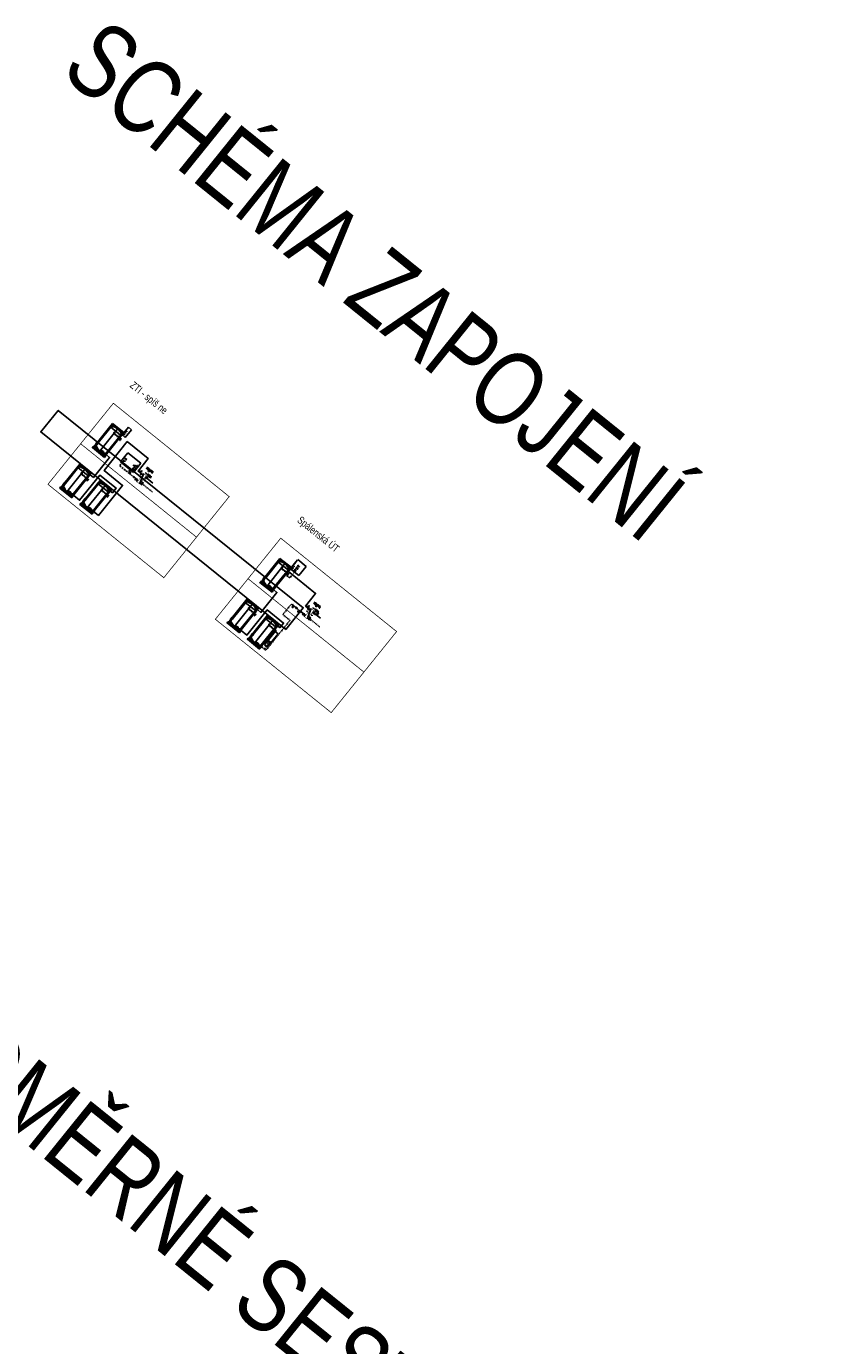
# Model space of a CAD drawing. Header units: millimetres. Extents: x -596506442 to -596040348, y -1160311056 to -1159813945.
# Tile 20 of 77: x -596486366 to -596481023, y -1159978021 to -1159969155. Entities that reach past the tile are written whole.
import ezdxf
from ezdxf.enums import TextEntityAlignment as Align

# ---------------------------------------------------------------- set-up
doc = ezdxf.new("R2010")
doc.units = ezdxf.units.MM
for name, pattern in [('ACAD_ISO10W100', [18, 12, -3, 0, -3]), ('ACAD_ISO12W100', [21, 12, -3, 0, -3, 0, -3]), ('ACAD_ISO13W100', [36, 12, -3, 12, -3, 0, -3, 0, -3]), ('DASHED', [19.05, 12.7, -6.35]), ('DASHED2', [9.525, 6.35, -3.175]), ('ČÁRKOVANÁ', [19.05, 12.7, -6.35])]:
    doc.linetypes.add(name, pattern=pattern)
for name, color, linetype in [('1_STAVBA', 252, 'Continuous'), ('1_STUDENA_VODA', 131, 'ACAD_ISO10W100'), ('1_TUV', 22, 'ACAD_ISO12W100'), ('1_TUV_CIRKULACE', 32, 'ACAD_ISO13W100'), ('1UT_ARMATURY', 30, 'Continuous'), ('1UT_POPISY', 50, 'Continuous'), ('1UT_PRIVOD_TV', 244, 'Continuous'), ('1UT_PRVKY', 222, 'Continuous'), ('1UT_ZPATECKA', 10, 'DASHED2'), ('1UT_ZPATECKA_TV', 244, 'DASHED2')]:
    doc.layers.add(name, color=color, linetype=linetype)
doc.layers.add('__di5-poznámky', color=1, linetype='Continuous', lineweight=40)
doc.styles.add('ARIAL', font='arial.ttf', dxfattribs={"width": 0.8})
doc.styles.add('ROMANS', font='romans.shx', dxfattribs={"width": 0.8})

# ---------------------------------------------------------------- blocks, each defined once
blk = doc.blocks.new('kk')
for p, q in [((0, 5), (2, 5)), ((0, -2), (0, 5))]:
    blk.add_line(p, q)
blk.add_circle((0, 0), 2)
blk = doc.blocks.new('_popzav')
at = {"style": 'ROMANS', "width": 0.8, "flags": 8}
blk.add_attdef('KK', text='', height=2.5, dxfattribs=at).set_placement((-0.5, 0), align=Align.RIGHT)
blk.add_attdef('50', (0.5, 0), '', height=2.5, dxfattribs=at)
blk = doc.blocks.new('red')
blk.add_solid([(3, 0), (0, 1.75), (0, -1.75)])
blk = doc.blocks.new('zasobnik')
at = {"layer": '1UT_PRVKY', "extrusion": (0, 1, 0)}
for p, q in [((3460.6, -1313), (3558.6, -1313)), ((3460.6, -1470.9), (3460.6, -1313)), ((3460.6, -1320), (3558.6, -1320)), ((3467.6, -1335), (3467.6, -1320)), ((3508.2, -1318.3), (3511, -1318.3)), ((3508.2, -1319.4), (3508.2, -1318.3)), ((3508.2, -1319.4), (3511, -1319.4)), ((3511, -1319.4), (3511, -1318.3)), ((3549.9, -1324), (3561.1, -1324)), ((3549.9, -1328.2), (3561.1, -1328.2)), ((3551.6, -1335), (3551.6, -1320)), ((3558.6, -1514.5), (3558.6, -1313)), ((3561.1, -1328.2), (3561.1, -1324)), ((3459.9, -1349.6), (3459.9, -1345.4)), ((3460.6, -1345.4), (3459.9, -1345.4)), ((3460.6, -1349.6), (3459.9, -1349.6)), ((3460.6, -1345.4), (3460.6, -1349.6)), ((3467.6, -1346.8), (3460.6, -1346.8)), ((3467.6, -1348.2), (3460.6, -1348.2)), ((3464.1, -1358.1), (3464.1, -1355.9)), ((3465.2, -1355.9), (3464.1, -1355.9)), ((3465.2, -1358.1), (3464.1, -1358.1)), ((3465.2, -1358.7), (3465.2, -1355.2)), ((3467.6, -1355.2), (3465.2, -1355.2)), ((3467.6, -1358.7), (3465.2, -1358.7)), ((3467.6, -1474.2), (3467.6, -1335)), ((3467.6, -1339.4), (3551.6, -1339.4)), ((3505.1, -1352.4), (3505.1, -1355.3)), ((3505.4, -1352.6), (3505.4, -1355)), ((3513.6, -1351.9), (3505.6, -1351.9)), ((3512.2, -1352.4), (3505.6, -1352.4)), ((3505.6, -1355.3), (3512.2, -1355.3)), ((3505.6, -1355.8), (3513.6, -1355.8)), ((3506, -1354.8), (3506, -1353.7)), ((3506, -1354.8), (3506, -1354.8)), ((3506.3, -1354.8), (3506, -1354.8)), ((3506.3, -1353.8), (3506.3, -1354.8)), ((3506.3, -1354.8), (3506.3, -1354.8)), ((3506.5, -1353.3), (3506.7, -1353.3)), ((3506.7, -1353.6), (3506.5, -1353.6)), ((3506.7, -1353.3), (3506.7, -1353.6)), ((3506.7, -1353.3), (3506.7, -1353.3)), ((3506.8, -1354.2), (3506.8, -1353.8)), ((3507.1, -1353.8), (3507.1, -1353.9)), ((3507.1, -1353.9), (3507.6, -1353.9)), ((3507.1, -1354.1), (3507.1, -1354.2)), ((3507.9, -1354.1), (3507.1, -1354.1)), ((3507.3, -1353.3), (3507.4, -1353.3)), ((3507.4, -1353.6), (3507.3, -1353.6)), ((3507.4, -1354.5), (3507.8, -1354.5)), ((3507.8, -1354.8), (3507.4, -1354.8)), ((3507.6, -1353.9), (3507.6, -1353.8)), ((3507.8, -1354.5), (3507.8, -1354.8)), ((3507.9, -1353.9), (3507.9, -1354.1)), ((3508, -1353.3), (3508.2, -1353.3)), ((3508, -1353.6), (3508, -1353.3)), ((3508.2, -1353.6), (3508, -1353.6)), ((3508.2, -1353.3), (3508.2, -1353.1)), ((3508.2, -1354.8), (3508.2, -1353.6)), ((3508.5, -1354.8), (3508.2, -1354.8)), ((3508.5, -1353.1), (3508.5, -1353.3)), ((3508.5, -1353.3), (3508.8, -1353.3)), ((3508.8, -1353.6), (3508.5, -1353.6)), ((3508.5, -1353.6), (3508.5, -1354.8)), ((3508.6, -1352.7), (3508.8, -1352.7)), ((3508.8, -1353), (3508.6, -1353)), ((3508.8, -1352.7), (3508.8, -1353)), ((3508.8, -1353.3), (3508.8, -1353.6)), ((3508.9, -1352.7), (3509.3, -1352.7)), ((3508.9, -1354.8), (3508.9, -1352.7)), ((3509.3, -1354.8), (3508.9, -1354.8)), ((3509.3, -1352.7), (3509.3, -1354.8)), ((3509.3, -1354.8), (3509.3, -1354.8)), ((3509.5, -1354.2), (3509.5, -1353.8)), ((3509.8, -1353.8), (3509.8, -1353.9)), ((3509.8, -1353.9), (3510.3, -1353.9)), ((3509.8, -1354.1), (3509.8, -1354.2)), ((3510.6, -1354.1), (3509.8, -1354.1)), ((3510, -1353.3), (3510.1, -1353.3)), ((3510.1, -1353.6), (3510, -1353.6)), ((3510.5, -1354.8), (3510, -1354.8)), ((3510.1, -1354.5), (3510.5, -1354.5)), ((3510.3, -1353.9), (3510.3, -1353.8)), ((3510.5, -1354.5), (3510.5, -1354.8)), ((3510.6, -1353.9), (3510.6, -1354.1)), ((3510.7, -1353.3), (3511.1, -1353.3)), ((3510.7, -1353.6), (3510.7, -1353.3)), ((3510.7, -1354.8), (3510.7, -1354.5)), ((3511.1, -1354.8), (3510.7, -1354.8)), ((3511.1, -1353.3), (3511.1, -1353.6)), ((3511.1, -1354.5), (3511.1, -1354.8)), ((3511.3, -1353.9), (3511.3, -1353.9)), ((3511.3, -1354.2), (3511.3, -1354.2)), ((3511.5, -1353.3), (3511.8, -1353.3)), ((3511.5, -1353.6), (3511.5, -1353.3)), ((3511.5, -1354.8), (3511.5, -1354.4)), ((3511.9, -1354.8), (3511.5, -1354.8)), ((3511.8, -1353.3), (3511.8, -1353.6)), ((3511.9, -1354.5), (3511.9, -1354.8)), ((3512.5, -1355), (3512.5, -1352.6)), ((3514.1, -1355.3), (3514.1, -1352.4)), ((3551.6, -1494.7), (3551.6, -1335)), ((3551.6, -1344.6), (3561.1, -1344.6)), ((3551.6, -1347.6), (3561.1, -1347.6)), ((3561.1, -1347.6), (3561.1, -1344.6)), ((3458.4, -1471.3), (3458.4, -1490.3)), ((3458.8, -1470.9), (3460.6, -1470.9)), ((3458.8, -1490.8), (3460.6, -1490.8)), ((3467.6, -1470.9), (3460.6, -1470.9)), ((3460.6, -1514.5), (3460.6, -1490.8)), ((3467.6, -1490.8), (3460.6, -1490.8)), ((3462.7, -1487.5), (3462.7, -1474.2)), ((3467.6, -1474.2), (3462.7, -1474.2)), ((3467.6, -1487.5), (3462.7, -1487.5)), ((3467.6, -1494.7), (3467.6, -1487.5)), ((3467.6, -1514.5), (3467.6, -1494.7)), ((3469.8, -1499.1), (3469.5, -1499)), ((3469.5, -1499.7), (3469.5, -1499)), ((3485.1, -1505.8), (3469.5, -1499.7)), ((3485.6, -1505.3), (3469.8, -1499.1)), ((3471.6, -1500.7), (3471.6, -1513.1)), ((3482.8, -1505.1), (3482.8, -1513.1)), ((3485.1, -1505.8), (3485.4, -1505.5)), ((3485.4, -1505.5), (3485.6, -1505.3)), ((3517.4, -1504.3), (3517.3, -1504.1)), ((3517.7, -1504.7), (3517.4, -1504.3)), ((3520.2, -1504), (3520.2, -1513.1)), ((3531.4, -1501.8), (3531.4, -1513.1)), ((3533.9, -1501.5), (3534.1, -1500.9)), ((3534.1, -1500.9), (3534.1, -1500.8)), ((3561.1, -1501.5), (3549.9, -1501.5)), ((3561.1, -1505.7), (3549.9, -1505.7)), ((3551.6, -1514.5), (3551.6, -1494.7)), ((3561.1, -1501.5), (3561.1, -1505.7)), ((3460.6, -1514.5), (3558.6, -1514.5)), ((3467.6, -1507.5), (3492.2, -1507.5)), ((3468.5, -1513.1), (3468.4, -1513.5)), ((3486, -1513.5), (3468.4, -1513.5)), ((3485.9, -1513.1), (3468.5, -1513.1)), ((3471.6, -1513.1), (3471.6, -1513.7)), ((3482.8, -1513.7), (3471.6, -1513.7)), ((3482.8, -1513.1), (3482.8, -1513.7)), ((3485.9, -1513.1), (3486, -1513.5)), ((3508.2, -1510.3), (3511, -1510.3)), ((3508.2, -1511.4), (3508.2, -1510.3)), ((3508.2, -1511.4), (3511, -1511.4)), ((3511, -1511.4), (3511, -1510.3)), ((3517.1, -1513.1), (3517, -1513.5)), ((3534.7, -1513.5), (3517, -1513.5)), ((3534.6, -1513.1), (3517.1, -1513.1)), ((3520.2, -1513.1), (3520.2, -1513.7)), ((3531.4, -1513.7), (3520.2, -1513.7)), ((3527, -1507.5), (3551.6, -1507.5)), ((3531.4, -1513.1), (3531.4, -1513.7)), ((3534.6, -1513.1), (3534.7, -1513.5))]:
    blk.add_line(p, q, dxfattribs=at)
at = {"layer": '1UT_PRVKY'}
for p, q in [((3509.6, -1313), (3509.6, -1514.5)), ((3482.8, -1505.1), (3471.6, -1500.7)), ((3509.6, -1514.5), (3509.6, -1514.5)), ((3509.6, -1514.5), (3509.6, -1514.5))]:
    blk.add_line(p, q, dxfattribs=at)
for centre, radius, start, end in [((3519.6, -1430.8), 112, 95.82104, 116.11484), ((3499.6, -1430.8), 112, 64.59094, 84.17896), ((3549.9, -1330.6), 6.56, 90, 156.08112), ((3549.9, -1330.6), 2.34, 90, 156.82098), ((3499.6, -1430.8), 112, 63.88516, 64.59094), ((3473.2, -1335), 5.59, 121.60503, 180), ((3505.6, -1352.4), 0.49, 90, 180), ((3505.6, -1355.3), 0.49, 180, 270), ((3505.6, -1352.6), 0.274, 90, 180), ((3505.6, -1355), 0.274, 180, 270), ((3506.6, -1353.8), 0.592, 147.2606, 178.23773), ((3506.4, -1353.7), 0.383, 106.11739, 143.37596), ((3506.5, -1353.9), 0.595, 90.0504, 106.29617), ((3506.6, -1353.8), 0.307, 158.99416, 176.3238), ((3506.8, -1353.8), 0.47, 175.93238, 180.10771), ((3506.5, -1353.8), 0.207, 97.37455, 125.22266), ((3506.5, -1353.8), 0.167, 127.29521, 158.50757), ((3506.5, -1353.9), 0.344, 90.08838, 98.11124), ((3507.3, -1353.8), 0.475, 88.45116, 165.89282), ((3507.6, -1353.9), 0.83, 165.5184, 179.41357), ((3507.6, -1354.2), 0.8, 181.01156, 192.20606), ((3507.3, -1354.3), 0.469, 190.4306, 253.25485), ((3507.4, -1353.8), 0.288, 147.71352, 166.86593), ((3507.6, -1353.8), 0.496, 167.59365, 180.61208), ((3507.4, -1354.2), 0.275, 178.22734, 223.44249), ((3507.3, -1353.7), 0.183, 87.66712, 146.17213), ((3507.4, -1354.2), 0.294, 230.01195, 271.63285), ((3507.4, -1354), 0.737, 253.48403, 269.53721), ((3507.4, -1353.7), 0.464, 12.94136, 92.71466), ((3507.4, -1353.7), 0.183, 33.82787, 92.33288), ((3507.3, -1353.8), 0.288, 13.13407, 32.28648), ((3507.1, -1353.8), 0.496, 359.38792, 12.40635), ((3507.1, -1353.8), 0.808, 359.53662, 14.69447), ((3508.7, -1353.1), 0.475, 144.36238, 176.33539), ((3508.5, -1353), 0.297, 115.55693, 140.15133), ((3508.6, -1353.2), 0.455, 90.48041, 114.11558), ((3508.6, -1353.1), 0.0935, 105.83517, 156.9141), ((3508.7, -1353.1), 0.18, 158.02718, 180.99792), ((3508.6, -1353.2), 0.173, 90.07291, 106.11261), ((3510, -1353.8), 0.475, 88.45116, 165.89282), ((3510.3, -1353.9), 0.83, 165.5184, 179.41357), ((3510.3, -1354.2), 0.8, 181.01156, 192.20606), ((3510, -1354.3), 0.469, 190.4306, 253.25485), ((3510.1, -1353.8), 0.288, 147.71352, 166.86593), ((3510.3, -1353.8), 0.496, 167.59365, 180.61208), ((3510.1, -1354.2), 0.275, 178.22734, 223.44249), ((3510, -1354), 0.737, 253.48403, 269.53721), ((3510, -1353.7), 0.183, 87.66712, 146.17213), ((3510.1, -1354.2), 0.294, 230.01195, 271.63285), ((3510.1, -1353.7), 0.464, 12.94136, 92.71466), ((3510.1, -1353.7), 0.183, 33.82787, 92.33288), ((3510, -1353.8), 0.288, 13.13407, 32.28648), ((3509.8, -1353.8), 0.496, 359.38792, 12.40635), ((3509.8, -1353.8), 0.808, 359.53662, 14.69447), ((3511.4, -1353.6), 0.709, 180.44422, 200.59836), ((3511.5, -1354.5), 0.727, 159.74131, 179.77956), ((3511.2, -1353.7), 0.452, 200.41383, 233.81358), ((3511.2, -1354.4), 0.482, 128.25682, 159.41174), ((3511.5, -1353.6), 0.474, 181.45927, 192.5475), ((3511.3, -1353.6), 0.245, 191.37369, 222.17322), ((3511.3, -1353.7), 0.186, 225.79589, 271.92531), ((3511.3, -1354.4), 0.189, 91.98047, 160.98789), ((3511.5, -1354.5), 0.428, 159.57859, 181.07883), ((3511.3, -1353.7), 0.186, 268.07469, 314.20411), ((3511.3, -1354.4), 0.178, 29.0147, 86.8568), ((3511.1, -1353.6), 0.474, 347.4525, 358.54073), ((3511.3, -1353.6), 0.245, 317.82678, 348.62631), ((3511.2, -1354.5), 0.363, 2.11523, 28.22654), ((3511.4, -1353.7), 0.452, 306.18642, 339.58617), ((3511.3, -1354.4), 0.482, 20.58826, 51.74318), ((3511.1, -1353.6), 0.709, 339.40164, 359.55578), ((3510.7, -1354.6), 1.14, 5.32515, 18.38846), ((3512.2, -1352.6), 0.274, 0, 90), ((3512.2, -1355), 0.274, 270, 0), ((3513.6, -1352.4), 0.49, 0, 90), ((3513.6, -1355.3), 0.49, 270, 0), ((3546, -1335), 5.59, 0, 58.39497), ((3458.8, -1471.3), 0.42, 90, 180), ((3458.8, -1490.3), 0.42, 180, 270), ((3412.6, -1480.8), 49, 348.29591, 11.70409), ((3426.1, -1480.8), 42, 350.88983, 9.11017), ((3473.2, -1494.7), 5.59, 180, 230.99287), ((3515.7, -1404.3), 105.3, 244.01053, 248.71347), ((3515.7, -1404.3), 106, 244.19475, 245.44846), ((3473.2, -1494.7), 5.59, 230.99287, 238.39497), ((3519.6, -1398.9), 112, 243.88516, 252.222), ((3515.8, -1404.3), 105.3, 248.64197, 253.34486), ((3515.8, -1404.3), 106, 251.83735, 253.16067), ((3519.6, -1398.9), 112, 252.222, 264.17896), ((3499.6, -1398.9), 112, 280.59827, 286.45706), ((3499.6, -1398.9), 112, 286.45706, 295.40906), ((3549.9, -1499.1), 6.56, 203.91888, 270), ((3499.6, -1398.9), 112, 295.40906, 296.11484), ((3549.9, -1499.1), 2.34, 203.17902, 270), ((3546, -1494.7), 5.59, 301.60503, 0), ((3477.2, -1474.6), 39.9, 257.19705, 282.80295), ((3477.2, -1474.6), 39.5, 257.20723, 261.89675), ((3477.2, -1474.6), 39.5, 278.10325, 282.79277), ((3499.6, -1398.9), 112, 275.82104, 280.59827), ((3525.8, -1474.6), 39.9, 257.19705, 282.80295), ((3525.8, -1474.6), 39.5, 257.20723, 261.89675), ((3525.8, -1474.6), 39.5, 278.10325, 282.79277)]:
    blk.add_arc(centre, radius, start, end, dxfattribs=at)
for centre, major_axis, ratio, start_param, end_param in [((3525.6, -1502.1), (-8.48, -1.65), 0.314899, 4.414699, 10.1836), ((3525.7, -1502.8), (-8.2, -1.6), 0.314899, 4.157557, 7.058138), ((3525.8, -1502.9), (-5.57, -1.09), 0.408771, 3.141593, 6.283183), ((3525.7, -1502.8), (-8.2, -1.6), 0.314899, 0.774952, 2.263399), ((3525.6, -1502.1), (-8.48, -1.65), 0.314899, 4.157557, 4.414699), ((3525.6, -1502.1), (-8.48, -1.65), 0.314899, 3.900414, 4.157557), ((3525.7, -1502.8), (-8.2, -1.6), 0.314899, 2.263399, 4.157557)]:
    blk.add_ellipse(centre, major_axis=major_axis, ratio=ratio, start_param=start_param, end_param=end_param, dxfattribs=at)
blk = doc.blocks.new('vk')
for p, q in [((0, -3.5), (0, 0)), ((-1.5, -4.5), (-1.5, -2.5)), ((-1.5, -4.5), (1.5, -4.5)), ((1.5, -4.5), (1.5, -2.5))]:
    blk.add_line(p, q)
blk = doc.blocks.new('pojvz')
for p, q in [((-2.5, 0), (0, 4.5)), ((2.5, 0), (-2.5, 0)), ((-1, 7.9), (1, 9.3)), ((-1, 7.9), (1, 6.5)), ((-1, 5.1), (1, 6.5)), ((-1, 5.1), (0, 4.5)), ((0, 4.5), (0, 10)), ((0, 10), (1, 9.3)), ((0, 4.5), (0, 10)), ((0, 4.5), (0, 7.9)), ((4.5, 7), (0, 4.5)), ((4.5, 7), (0, 4.5)), ((0, 4.5), (4.5, 2)), ((0, 4.5), (2.5, 0)), ((0, 4.5), (4.5, 2)), ((4.5, 7), (4.5, 2)), ((4.5, 7), (4.5, 2)), ((4.5, 7), (4.5, 2))]:
    blk.add_line(p, q)
for radius in [0.4, 0.275, 0.15]:
    blk.add_circle((0, 10), radius)

msp = doc.modelspace()

# ---------------------------------------------------------------- hatches: boundary and pattern name
at = {"layer": '1UT_ARMATURY', "ltscale": 0.1}
for points in [[(-596485633.898, -1159972188.825), (-596485637.037, -1159972192.718), (-596485631.964, -1159972193.596)], [(-596484512.182, -1159973099.636), (-596484507.109, -1159973100.514), (-596484509.043, -1159973095.744)]]:
    msp.add_hatch(color=256, dxfattribs=at).paths.add_polyline_path(points)
at = {"layer": '1UT_PRVKY', "ltscale": 0.5}
h = msp.add_hatch(color=256, dxfattribs=at)
h.paths.add_polyline_path([(-596485599.421, -1159972195.719), (-596485599.968, -1159972195.278), (-596485595.209, -1159972189.375), (-596485597.174, -1159972189.586), (-596485593.256, -1159972188.072)])
h.paths.add_polyline_path([(-596485598.874, -1159972196.16), (-596485599.421, -1159972195.719), (-596485593.256, -1159972188.072), (-596485593.904, -1159972192.222), (-596485594.115, -1159972190.257)])
h = msp.add_hatch(color=256, dxfattribs=at)
h.paths.add_polyline_path([(-596485584.427, -1159972195.434), (-596485583.88, -1159972195.875), (-596485588.639, -1159972201.778), (-596485586.674, -1159972201.567), (-596485590.592, -1159972203.081)])
h.paths.add_polyline_path([(-596485584.974, -1159972194.993), (-596485584.427, -1159972195.434), (-596485590.592, -1159972203.081), (-596485589.944, -1159972198.931), (-596485589.733, -1159972200.896)])
h = msp.add_hatch(color=256, dxfattribs=at)
h.paths.add_polyline_path([(-596484474.566, -1159973102.637), (-596484475.113, -1159973102.196), (-596484470.354, -1159973096.294), (-596484472.319, -1159973096.504), (-596484468.401, -1159973094.991)])
h.paths.add_polyline_path([(-596484474.019, -1159973103.078), (-596484474.566, -1159973102.637), (-596484468.401, -1159973094.991), (-596484469.049, -1159973099.141), (-596484469.26, -1159973097.176)])
h = msp.add_hatch(color=256, dxfattribs=at)
h.paths.add_polyline_path([(-596484459.572, -1159973102.353), (-596484459.025, -1159973102.794), (-596484463.784, -1159973108.697), (-596484461.819, -1159973108.486), (-596484465.737, -1159973110)])
h.paths.add_polyline_path([(-596484460.119, -1159973101.912), (-596484459.572, -1159973102.353), (-596484465.737, -1159973110), (-596484465.089, -1159973105.85), (-596484464.878, -1159973107.815)])

# ---------------------------------------------------------------- linework, layer by layer
at = {"color": 3, "linetype": 'ČÁRKOVANÁ', "ltscale": 25}
for p, q in [((-596485681.315, -1159971848.285), (-596485723.68, -1159971900.83)), ((-596485659.618, -1159971865.778), (-596485701.983, -1159971918.324)), ((-596485659.618, -1159971865.778), (-596485681.315, -1159971848.285)), ((-596485723.68, -1159971900.83), (-596485701.983, -1159971918.324)), ((-596485734.535, -1159972081.39), (-596485685.233, -1159972020.24)), ((-596485685.233, -1159972020.24), (-596485597.78, -1159972090.749)), ((-596485647.083, -1159972151.899), (-596485734.535, -1159972081.39)), ((-596485597.78, -1159972090.749), (-596485647.083, -1159972151.899)), ((-596484536.514, -1159972844.984), (-596484620.477, -1159972777.288)), ((-596484556.46, -1159972755.203), (-596484598.825, -1159972807.749)), ((-596484593.746, -1159972801.448), (-596484544.443, -1159972740.298)), ((-596484543.169, -1159972738.718), (-596484487.211, -1159972783.834)), ((-596484487.211, -1159972783.834), (-596484536.514, -1159972844.984)), ((-596484767.198, -1159973310.899), (-596484695.042, -1159973221.403)), ((-596484695.042, -1159973221.403), (-596484675.37, -1159973237.263)), ((-596484747.527, -1159973326.759), (-596484767.198, -1159973310.899)), ((-596484675.37, -1159973237.263), (-596484747.527, -1159973326.759))]:
    msp.add_line(p, q, dxfattribs=at)
at = {"color": 8}
for points in [[(-596484623.739, -1159973207.904), (-596486270.012, -1159971880.59), (-596486152.844, -1159971735.266), (-596484506.571, -1159973062.58)], [(-596485840.61, -1159972051.419), (-596485922.924, -1159971985.054), (-596485917.065, -1159971977.787), (-596485834.752, -1159972044.153)], [(-596486060.291, -1159972323.89), (-596486142.604, -1159972257.525), (-596486136.746, -1159972250.258), (-596486054.432, -1159972316.624)], [(-596485924.307, -1159972433.528), (-596486006.621, -1159972367.162), (-596486000.762, -1159972359.896), (-596485918.448, -1159972426.262)], [(-596484715.755, -1159972958.338), (-596484798.069, -1159972891.972), (-596484792.21, -1159972884.706), (-596484709.897, -1159972951.072)], [(-596484935.436, -1159973230.809), (-596485017.749, -1159973164.443), (-596485011.891, -1159973157.177), (-596484929.577, -1159973223.543)], [(-596484799.452, -1159973340.446), (-596484881.766, -1159973274.081), (-596484875.907, -1159973266.814), (-596484793.593, -1159973333.18)]]:
    msp.add_lwpolyline(points, close=True, dxfattribs=at)
at = {"layer": '1_STAVBA', "linetype": 'ČÁRKOVANÁ', "const_width": 5}
for points in [[(-596485003.704, -1159972315.083), (-596485782.193, -1159971687.424), (-596486001.873, -1159971959.895), (-596485223.385, -1159972587.554)], [(-596485223.385, -1159972587.554), (-596486001.873, -1159971959.895), (-596486221.554, -1159972232.366), (-596485443.066, -1159972860.025)], [(-596483878.849, -1159973222.002), (-596484657.338, -1159972594.343), (-596484877.018, -1159972866.814), (-596484098.53, -1159973494.473)], [(-596484098.53, -1159973494.473), (-596484877.018, -1159972866.814), (-596485096.699, -1159973139.285), (-596484318.211, -1159973766.944)]]:
    msp.add_lwpolyline(points, close=True, dxfattribs=at)
at = {"layer": '1_STUDENA_VODA'}
for p, q in [((-596485697.627, -1159972055.39), (-596485739.303, -1159972107.081)), ((-596484725.029, -1159973289.14), (-596484766.706, -1159973340.831))]:
    msp.add_line(p, q, dxfattribs=at)
for points in [[(-596485739.303, -1159972107.081), (-596485673.725, -1159972159.739)], [(-596485715.408, -1159972081.005), (-596485720.419, -1159972083.659), (-596485718.888, -1159972078.199), (-596485719.566, -1159972082.601), (-596485715.408, -1159972081.005)], [(-596484742.81, -1159973314.755), (-596484747.822, -1159973317.409), (-596484746.291, -1159973311.949), (-596484746.968, -1159973316.351), (-596484742.81, -1159973314.755)]]:
    msp.add_lwpolyline(points, dxfattribs=at)
at = {"layer": '1_STUDENA_VODA', "color": 1}
for points in [[(-596485584.362, -1159972169.205), (-596485591.02, -1159972163.838)], [(-596484459.507, -1159973076.124), (-596484466.165, -1159973070.756)]]:
    msp.add_lwpolyline(points, dxfattribs=at)
at = {"layer": '1_TUV'}
for points in [[(-596485717.353, -1159971896.838), (-596485711.423, -1159971901.618), (-596485696.576, -1159971883.203)], [(-596484592.498, -1159972803.756), (-596484586.568, -1159972808.537), (-596484571.721, -1159972790.121)]]:
    msp.add_lwpolyline(points, dxfattribs=at)
at = {"layer": '1_TUV', "ltscale": 0.02}
for points in [[(-596485703.493, -1159971888.221), (-596485698.482, -1159971885.566), (-596485700.013, -1159971891.027), (-596485699.335, -1159971886.625), (-596485703.493, -1159971888.221)], [(-596484578.638, -1159972795.139), (-596484573.627, -1159972792.485), (-596484575.158, -1159972797.945), (-596484574.48, -1159972793.543), (-596484578.638, -1159972795.139)]]:
    msp.add_lwpolyline(points, dxfattribs=at)
at = {"layer": '1_TUV_CIRKULACE'}
for p, q in [((-596485632.154, -1159972108.178), (-596485673.83, -1159972159.87)), ((-596484596.724, -1159972862.06), (-596484624.559, -1159972839.618)), ((-596484530.956, -1159972780.488), (-596484596.724, -1159972862.06))]:
    msp.add_line(p, q, dxfattribs=at)
for points in [[(-596485649.935, -1159972133.793), (-596485654.946, -1159972136.447), (-596485653.415, -1159972130.987), (-596485654.093, -1159972135.389), (-596485649.935, -1159972133.793)], [(-596485673.725, -1159972159.739), (-596485649.727, -1159972179.088)], [(-596484555.197, -1159972814.115), (-596484560.208, -1159972816.769), (-596484558.677, -1159972811.309), (-596484559.354, -1159972815.711), (-596484555.197, -1159972814.115)]]:
    msp.add_lwpolyline(points, dxfattribs=at)
at = {"layer": '1UT_ARMATURY', "ltscale": 0.1}
for p, q in [((-596485671.045, -1159972145.462), (-596485666.374, -1159972149.228)), ((-596485665.432, -1159972148.06), (-596485667.315, -1159972150.395)), ((-596485655.773, -1159972137.746), (-596485658.248, -1159972140.815)), ((-596485656.074, -1159972136.511), (-596485654.201, -1159972134.168)), ((-596485654.512, -1159972137.76), (-596485652.639, -1159972135.417)), ((-596485654.044, -1159972135.573), (-596485652.483, -1159972133.621)), ((-596485645.927, -1159972125.419), (-596485647.488, -1159972127.372)), ((-596485645.46, -1159972123.232), (-596485647.333, -1159972125.576)), ((-596485643.897, -1159972124.481), (-596485645.771, -1159972126.824)), ((-596485638.602, -1159972116.281), (-596485643.758, -1159972122.705)), ((-596485641.276, -1159972108.54), (-596485636.605, -1159972112.306)), ((-596485626.935, -1159972109.672), (-596485625.68, -1159972108.115)), ((-596485599.402, -1159972141.334), (-596485605.205, -1159972148.531)), ((-596485605.205, -1159972148.531), (-596485603.465, -1159972144.922)), ((-596485605.205, -1159972148.531), (-596485602.047, -1159972146.066)), ((-596485595.947, -1159972149.899), (-596485600.817, -1159972155.939)), ((-596485596.626, -1159972143.572), (-596485599.402, -1159972141.334)), ((-596485595.057, -1159972141.625), (-596485598.195, -1159972145.518)), ((-596485595.057, -1159972141.625), (-596485598.195, -1159972145.518)), ((-596485595.057, -1159972141.625), (-596485598.195, -1159972145.518)), ((-596485593.123, -1159972146.396), (-596485598.195, -1159972145.518)), ((-596485593.123, -1159972146.396), (-596485598.195, -1159972145.518)), ((-596485593.123, -1159972146.396), (-596485597.894, -1159972148.33)), ((-596485597.894, -1159972148.33), (-596485594.001, -1159972151.468)), ((-596485595.057, -1159972141.625), (-596485593.123, -1159972146.396)), ((-596485595.057, -1159972141.625), (-596485593.123, -1159972146.396)), ((-596485594.001, -1159972151.468), (-596485593.123, -1159972146.396)), ((-596485593.123, -1159972146.396), (-596485589.671, -1159972142.114)), ((-596485593.123, -1159972146.396), (-596485589.671, -1159972142.114)), ((-596485593.123, -1159972146.396), (-596485590.976, -1159972143.733)), ((-596485591.937, -1159972146.519), (-596485593.123, -1159972146.396)), ((-596485591.937, -1159972146.519), (-596485592.624, -1159972144.184)), ((-596485590.197, -1159972144.361), (-596485592.624, -1159972144.184)), ((-596485590.197, -1159972144.361), (-596485590.884, -1159972142.026)), ((-596485589.671, -1159972142.114), (-596485590.884, -1159972142.026)), ((-596485649.207, -1159972180.791), (-596485646.871, -1159972182.674)), ((-596485647.952, -1159972179.234), (-596485645.616, -1159972181.117)), ((-596485645.076, -1159972182.837), (-596485647.022, -1159972181.268)), ((-596485643.193, -1159972180.502), (-596485646.959, -1159972185.173)), ((-596485641.636, -1159972181.757), (-596485645.402, -1159972186.428)), ((-596485643.519, -1159972184.093), (-596485641.573, -1159972185.662)), ((-596485640.644, -1159972187.695), (-596485642.979, -1159972185.813)), ((-596485639.388, -1159972186.139), (-596485641.724, -1159972184.256)), ((-596485794.341, -1159972277.932), (-596485795.898, -1159972276.677)), ((-596485905.719, -1159972416.075), (-596485907.276, -1159972414.82)), ((-596484573.749, -1159973040.392), (-596484575.306, -1159973039.137)), ((-596484574.881, -1159973054.733), (-596484571.115, -1159973050.062)), ((-596484567.14, -1159973052.059), (-596484560.715, -1159973057.215)), ((-596484560.188, -1159973058.916), (-596484557.845, -1159973060.789)), ((-596484558.94, -1159973057.354), (-596484556.596, -1159973059.227)), ((-596484558.002, -1159973059.384), (-596484556.049, -1159973060.945)), ((-596484547.847, -1159973067.501), (-596484549.8, -1159973065.94)), ((-596484546.909, -1159973069.531), (-596484549.253, -1159973067.658)), ((-596484545.661, -1159973067.969), (-596484548.004, -1159973066.095)), ((-596484545.675, -1159973069.229), (-596484542.606, -1159973071.704)), ((-596484537.959, -1159973084.501), (-596484534.193, -1159973079.83)), ((-596484535.361, -1159973078.889), (-596484533.025, -1159973080.772)), ((-596484524.352, -1159973087.71), (-596484522.016, -1159973089.593)), ((-596484523.097, -1159973086.153), (-596484520.761, -1159973088.036)), ((-596484520.221, -1159973089.756), (-596484522.167, -1159973088.187)), ((-596484518.338, -1159973087.42), (-596484522.104, -1159973092.091)), ((-596484516.781, -1159973088.676), (-596484520.547, -1159973093.347)), ((-596484518.664, -1159973091.011), (-596484516.718, -1159973092.58)), ((-596484515.789, -1159973094.614), (-596484518.124, -1159973092.731)), ((-596484514.533, -1159973093.057), (-596484516.869, -1159973091.174)), ((-596484474.547, -1159973048.252), (-596484480.35, -1159973055.45)), ((-596484480.35, -1159973055.45), (-596484478.611, -1159973051.841)), ((-596484480.35, -1159973055.45), (-596484477.192, -1159973052.985)), ((-596484471.092, -1159973056.818), (-596484475.962, -1159973062.857)), ((-596484471.771, -1159973050.49), (-596484474.547, -1159973048.252)), ((-596484470.202, -1159973048.544), (-596484473.34, -1159973052.436)), ((-596484470.202, -1159973048.544), (-596484473.34, -1159973052.436)), ((-596484470.202, -1159973048.544), (-596484473.34, -1159973052.436)), ((-596484468.268, -1159973053.315), (-596484473.34, -1159973052.436)), ((-596484468.268, -1159973053.315), (-596484473.34, -1159973052.436)), ((-596484468.268, -1159973053.315), (-596484473.039, -1159973055.249)), ((-596484473.039, -1159973055.249), (-596484469.146, -1159973058.387)), ((-596484470.202, -1159973048.544), (-596484468.268, -1159973053.315)), ((-596484470.202, -1159973048.544), (-596484468.268, -1159973053.315)), ((-596484469.146, -1159973058.387), (-596484468.268, -1159973053.315)), ((-596484468.268, -1159973053.315), (-596484464.816, -1159973049.033)), ((-596484468.268, -1159973053.315), (-596484464.816, -1159973049.033)), ((-596484468.268, -1159973053.315), (-596484466.121, -1159973050.651)), ((-596484467.082, -1159973053.437), (-596484468.268, -1159973053.315)), ((-596484467.082, -1159973053.437), (-596484467.769, -1159973051.103)), ((-596484465.342, -1159973051.279), (-596484467.769, -1159973051.103)), ((-596484465.342, -1159973051.279), (-596484466.029, -1159973048.945)), ((-596484464.816, -1159973049.033), (-596484466.029, -1159973048.945)), ((-596484669.486, -1159973184.851), (-596484671.043, -1159973183.596)), ((-596484780.864, -1159973322.994), (-596484782.421, -1159973321.738))]:
    msp.add_line(p, q, dxfattribs=at)
at = {"layer": '1UT_ARMATURY'}
for p, q in [((-596485635.664, -1159972111.138), (-596485637.547, -1159972113.473)), ((-596485632.385, -1159972105.278), (-596485626.935, -1159972109.672)), ((-596485798.734, -1159972283.382), (-596485794.341, -1159972277.932)), ((-596485910.112, -1159972421.525), (-596485905.719, -1159972416.075)), ((-596484578.142, -1159973045.841), (-596484573.749, -1159973040.392)), ((-596484572.283, -1159973049.12), (-596484569.947, -1159973051.003)), ((-596484673.879, -1159973190.3), (-596484669.486, -1159973184.851)), ((-596484785.257, -1159973328.443), (-596484780.864, -1159973322.994))]:
    msp.add_line(p, q, dxfattribs=at)
at = {"layer": '1UT_ARMATURY', "ltscale": 0.1}
for points in [[(-596485654.669, -1159972136.355), (-596485656.213, -1159972138.287)], [(-596485645.303, -1159972124.638), (-596485643.758, -1159972122.705)], [(-596485647.801, -1159972180.64), (-596485649.727, -1159972179.088)], [(-596485640.794, -1159972186.289), (-596485638.868, -1159972187.842)], [(-596484558.783, -1159973058.759), (-596484560.715, -1159973057.215)], [(-596484547.066, -1159973068.125), (-596484545.134, -1159973069.67)], [(-596484522.946, -1159973087.559), (-596484524.872, -1159973086.006)], [(-596484515.939, -1159973093.208), (-596484514.014, -1159973094.761)]]:
    msp.add_lwpolyline(points, dxfattribs=at)
for points in [[(-596485637.037, -1159972192.718), (-596485626.892, -1159972194.474), (-596485630.03, -1159972198.367), (-596485633.898, -1159972188.825)], [(-596484512.182, -1159973099.636), (-596484502.037, -1159973101.393), (-596484505.175, -1159973105.285), (-596484509.043, -1159973095.744)]]:
    msp.add_lwpolyline(points, close=True, dxfattribs=at)
at = {"layer": '1UT_ARMATURY', "ltscale": 0.05}
for points in [[(-596484409.79, -1159973100.463), (-596484412.566, -1159973098.225), (-596484418.369, -1159973105.422)], [(-596484418.369, -1159973105.422), (-596484416.629, -1159973101.813)], [(-596484418.369, -1159973105.422), (-596484415.211, -1159973102.957)], [(-596484409.111, -1159973106.79), (-596484413.981, -1159973112.83), (-596484413.981, -1159973112.83), (-596484413.981, -1159973112.83)]]:
    msp.add_lwpolyline(points, dxfattribs=at)
at = {"layer": '1UT_ARMATURY', "ltscale": 0.1}
for centre, radius in [((-596485673.769, -1159972143.265), 3.5), ((-596485649.986, -1159972130.496), 4), ((-596485644.001, -1159972106.343), 3.5), ((-596485630.828, -1159972106.534), 2), ((-596485589.671, -1159972142.114), 0.4), ((-596485589.671, -1159972142.114), 0.275), ((-596485589.671, -1159972142.114), 0.15), ((-596485797.479, -1159972281.825), 2), ((-596485908.857, -1159972419.968), 2), ((-596484546.102, -1159972799.274), 4), ((-596484576.887, -1159973044.284), 2), ((-596484577.078, -1159973057.457), 3.5), ((-596484552.924, -1159973063.442), 4), ((-596484540.156, -1159973087.226), 3.5), ((-596484464.816, -1159973049.033), 0.4), ((-596484464.816, -1159973049.033), 0.275), ((-596484464.816, -1159973049.033), 0.15), ((-596484672.624, -1159973188.743), 2), ((-596484784.002, -1159973326.886), 2)]:
    msp.add_circle(centre, radius, dxfattribs=at)
for centre, start, end in [((-596485646.181, -1159972185.8), 141.122374, 231.1223644), ((-596485646.181, -1159972185.8), 231.1223644, 321.122374), ((-596485642.415, -1159972181.129), 51.1223644, 141.122374), ((-596485642.415, -1159972181.129), 321.122374, 51.1223644), ((-596484521.326, -1159973092.719), 141.122374, 231.1223644), ((-596484521.326, -1159973092.719), 231.1223644, 321.122374), ((-596484517.56, -1159973088.048), 51.1223644, 141.122374), ((-596484517.56, -1159973088.048), 321.122374, 51.1223644)]:
    msp.add_arc(centre, 1, start, end, dxfattribs=at)
for points in [[(-596485655.773, -1159972137.746), (-596485656.294, -1159972141.18), (-596485659.018, -1159972138.983)], [(-596485651.567, -1159972126.822), (-596485652.483, -1159972133.621), (-596485646.054, -1159972131.229)], [(-596485643.758, -1159972122.705), (-596485643.238, -1159972119.272), (-596485640.513, -1159972121.468)], [(-596484547.684, -1159972795.6), (-596484548.6, -1159972802.399), (-596484542.17, -1159972800.007)], [(-596484560.715, -1159973057.215), (-596484564.149, -1159973056.694), (-596484561.952, -1159973053.969)], [(-596484556.599, -1159973065.024), (-596484549.8, -1159973065.94), (-596484552.191, -1159973059.51)], [(-596484545.675, -1159973069.229), (-596484542.241, -1159973069.75), (-596484544.438, -1159973072.475)]]:
    msp.add_solid(points, dxfattribs=at)
at = {"layer": '1UT_PRIVOD_TV'}
for p, q in [((-596485516.195, -1159972224.165), (-596485557.59, -1159972190.79)), ((-596484391.34, -1159973131.084), (-596484432.735, -1159973097.709))]:
    msp.add_line(p, q, dxfattribs=at)
for points in [[(-596485688.763, -1159971945.515), (-596485844.834, -1159972139.091), (-596485719.909, -1159972239.812), (-596485882.375, -1159972441.319), (-596485907.3, -1159972421.223)], [(-596485594.132, -1159972161.325), (-596485615.791, -1159972143.866), (-596485547.619, -1159972059.312), (-596485688.763, -1159971945.515)], [(-596485828.731, -1159972034.98), (-596485807.598, -1159972052.019), (-596485915.9, -1159972186.347), (-596485937.033, -1159972169.308)], [(-596485795.922, -1159972283.08), (-596485788.489, -1159972289.073), (-596485763.449, -1159972258.016), (-596485872.692, -1159972169.938), (-596486009.11, -1159972339.138), (-596486048.412, -1159972307.451)], [(-596485560.704, -1159972188.28), (-596485567.354, -1159972182.918)], [(-596485799.036, -1159972280.569), (-596485801.049, -1159972278.946)], [(-596485910.414, -1159972418.712), (-596485912.428, -1159972417.089)], [(-596484469.277, -1159973068.244), (-596484490.936, -1159973050.784), (-596484422.764, -1159972966.231), (-596484605.02, -1159972819.287)], [(-596484703.876, -1159972941.899), (-596484682.743, -1159972958.938), (-596484791.045, -1159973093.266), (-596484812.178, -1159973076.227)], [(-596484671.067, -1159973189.999), (-596484663.634, -1159973195.992), (-596484638.594, -1159973164.934), (-596484747.837, -1159973076.857), (-596484884.255, -1159973246.056), (-596484923.557, -1159973214.37)], [(-596484435.849, -1159973095.198), (-596484442.5, -1159973089.836)], [(-596484674.181, -1159973187.488), (-596484676.194, -1159973185.865)], [(-596484785.559, -1159973325.631), (-596484787.573, -1159973324.007)]]:
    msp.add_lwpolyline(points, dxfattribs=at)
at = {"layer": '1UT_PRVKY', "ltscale": 0.5, "const_width": 3}
for points in [[(-596485577.388, -1159972160.555), (-596485622.341, -1159972216.311), (-596485605.333, -1159972230.023), (-596485560.38, -1159972174.268)], [(-596484452.533, -1159973067.474), (-596484497.486, -1159973123.229), (-596484480.478, -1159973136.942), (-596484435.525, -1159973081.186)]]:
    msp.add_lwpolyline(points, close=True, dxfattribs=at)
at = {"layer": '1UT_PRVKY', "ltscale": 0.5}
for points in [[(-596485605.333, -1159972230.023), (-596485577.388, -1159972160.555)], [(-596484480.478, -1159973136.942), (-596484452.533, -1159973067.474)]]:
    msp.add_lwpolyline(points, dxfattribs=at)
at = {"layer": '1UT_ZPATECKA'}
for p, q in [((-596485628.461, -1159972196.42), (-596485624.817, -1159972199.383)), ((-596484503.606, -1159973103.339), (-596484499.962, -1159973106.302))]:
    msp.add_line(p, q, dxfattribs=at)
at = {"layer": '1UT_ZPATECKA', "linetype": 'DASHED', "ltscale": 0.5}
for p, q in [((-596485621.667, -1159972201.848), (-596485615.048, -1159972207.265)), ((-596484496.812, -1159973108.767), (-596484490.193, -1159973114.184))]:
    msp.add_line(p, q, dxfattribs=at)
at = {"layer": '1UT_ZPATECKA_TV'}
for p, q in [((-596485639.829, -1159972187.063), (-596485635.374, -1159972190.655)), ((-596485588.222, -1159972228.784), (-596485519.383, -1159972284.285)), ((-596484514.974, -1159973093.982), (-596484510.519, -1159973097.574)), ((-596484463.367, -1159973135.702), (-596484394.528, -1159973191.204))]:
    msp.add_line(p, q, dxfattribs=at)
for points in [[(-596485597.987, -1159972220.911), (-596485591.336, -1159972226.273)], [(-596484572.476, -1159973047.841), (-596484585.971, -1159973036.96), (-596484643.186, -1159973107.924), (-596484595.054, -1159973146.731), (-596484757.52, -1159973348.238), (-596484782.445, -1159973328.141)], [(-596484567.14, -1159973052.059), (-596484575.33, -1159973045.54)], [(-596484522.167, -1159973088.187), (-596484568.03, -1159973051.206)], [(-596484473.132, -1159973127.829), (-596484466.481, -1159973133.192)]]:
    msp.add_lwpolyline(points, dxfattribs=at)

# ---------------------------------------------------------------- block references
at = {"layer": '1UT_ARMATURY', "ltscale": 0.1, "xscale": -1}
for name, p, rotation in [('kk', (-596485592.575, -1159972162.581), 321.1223710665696), ('kk', (-596485623.261, -1159972200.641), 321.1223710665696), ('red', (-596485619.263, -1159972203.756), 141.1223710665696), ('kk', (-596485589.778, -1159972227.527), 321.1223710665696), ('red', (-596485588.577, -1159972165.696), 141.1223710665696), ('kk', (-596485559.146, -1159972189.534), 321.1223710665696), ('kk', (-596484498.406, -1159973107.559), 321.1223710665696), ('red', (-596484494.408, -1159973110.675), 141.1223710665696), ('kk', (-596484467.72, -1159973069.499), 321.1223710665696), ('kk', (-596484464.923, -1159973134.445), 321.1223710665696), ('red', (-596484463.722, -1159973072.615), 141.1223710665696), ('kk', (-596484434.291, -1159973096.452), 321.1223710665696)]:
    msp.add_blockref(name, p, dxfattribs=dict(at, rotation=rotation))
at = {"layer": '1UT_ARMATURY', "ltscale": 0.1, "rotation": 141.1223710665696}
for p in [(-596485593.717, -1159972224.353), (-596485563.031, -1159972186.293), (-596484468.862, -1159973131.272), (-596484438.176, -1159973093.212)]:
    msp.add_blockref('red', p, dxfattribs=at)
at = {"layer": '1UT_ARMATURY', "ltscale": 0.05, "xscale": -1, "rotation": 321.1223710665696}
for p in [(-596484425.576, -1159973103.481), (-596484455.101, -1159973142.367)]:
    msp.add_blockref('vk', p, dxfattribs=at)
at = {"layer": '1UT_ARMATURY', "ltscale": 0.05, "xscale": -0.9999899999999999, "yscale": 0.9999899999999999, "zscale": 0.99999, "rotation": 321.1223710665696}
msp.add_blockref('pojvz', (-596484409.111, -1159973106.79), dxfattribs=at)
at = {"layer": '1UT_POPISY'}
ref = msp.add_blockref('_popzav', (-596485537.542, -1159972188.727), dxfattribs=dict(at, xscale=-1, rotation=321.1223710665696))
ref.add_attrib('KK', 'PV', dxfattribs={"layer": '0', "height": 2.5, "rotation": 321.122374, "style": 'ROMANS', "width": 0.8, "flags": 8}).set_placement((-596485534.353, -1159972191.298), align=Align.RIGHT)
ref.add_attrib('50', '1/2" x 3/4" ', (-596485553.89, -1159972175.547), dxfattribs={"layer": '0', "height": 2.5, "rotation": 321.122374, "style": 'ROMANS', "width": 0.8, "flags": 8})
ref = msp.add_blockref('_popzav', (-596484412.687, -1159973095.646), dxfattribs=dict(at, xscale=-1, rotation=321.1223710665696))
ref.add_attrib('KK', 'PV', dxfattribs={"layer": '0', "height": 2.5, "rotation": 321.122374, "style": 'ROMANS', "width": 0.8, "flags": 8}).set_placement((-596484409.498, -1159973098.217), align=Align.RIGHT)
ref.add_attrib('50', '1/2" x 3/4" ', (-596484429.035, -1159973082.466), dxfattribs={"layer": '0', "height": 2.5, "rotation": 321.122374, "style": 'ROMANS', "width": 0.8, "flags": 8})
at = {"layer": '1UT_PRVKY', "rotation": 321.1223710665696}
for p in [(-596487657.237, -1159968629.338), (-596487876.918, -1159968901.809), (-596487740.934, -1159969011.446), (-596486532.382, -1159969536.257), (-596486752.063, -1159969808.727), (-596486616.079, -1159969918.365)]:
    msp.add_blockref('zasobnik', p, dxfattribs=at)

# ---------------------------------------------------------------- texts
at = {"layer": '1UT_ARMATURY', "ltscale": 0.1, "style": 'ARIAL'}
for rotation, p in [(321.122359, (-596485673.769, -1159972143.265)), (321.122359, (-596485644.001, -1159972106.343)), (51.1223643, (-596484577.078, -1159973057.457)), (51.1223643, (-596484540.156, -1159973087.226))]:
    msp.add_attdef('P', text='P', height=3, rotation=rotation, dxfattribs=at).set_placement(p, align=Align.MIDDLE)
at = {"layer": '1UT_POPISY', "ltscale": 0.05, "style": 'ROMANS', "width": 0.75}
for s, p in [('OTEVÍRACÍ PŘETLAK: 5,5Bar', (-596485567.803, -1159972157.613)), ('POJISTNÝ VENTIL', (-596485549.827, -1159972165.018)), ('OTEVÍRACÍ PŘETLAK: 5,5Bar', (-596484442.948, -1159973064.531)), ('POJISTNÝ VENTIL', (-596484424.972, -1159973071.937))]:
    msp.add_text(s, height=3, rotation=321.122374, dxfattribs=at).set_placement(p)
at = {"layer": '1UT_POPISY', "color": 1, "linetype": 'Continuous', "style": 'ROMANS'}
for p in [(-596485609.174, -1159972178.227), (-596485577.399, -1159972204.048), (-596484484.319, -1159973085.145), (-596484452.544, -1159973110.967)]:
    msp.add_text('25kPa', height=2, rotation=321.122374, dxfattribs=at).set_placement(p)
at = {"layer": '1UT_POPISY', "ltscale": 0.1, "style": 'ROMANS', "width": 0.8}
for p in [(-596485590.747, -1159972218.4), (-596485560.115, -1159972180.407), (-596484465.892, -1159973125.319), (-596484435.26, -1159973087.326)]:
    msp.add_text('KK 50 ', height=3.0772, rotation=321.122374, dxfattribs=at).set_placement(p)
at = {"layer": '1UT_POPISY', "char_height": 5, "style": 'ROMANS'}
for s, insert, width, attachment_point, rotation in [('TV', (-596485689.154, -1159971877.586), 162.33408, 3, 321.1223711), ('SV', (-596485700.742, -1159972074.651), 142.247, 9, 51.1223711), ('CIRKULACE', (-596485626.739, -1159972120.227), 142.247, 9, 51.1223711), ('CIRKULACE', (-596484546.531, -1159972788.834), 142.247, 9, 51.1223711), ('TV', (-596484564.299, -1159972784.505), 162.33408, 3, 321.1223711), ('SV', (-596484738.772, -1159973299.832), 142.247, 9, 51.1223711)]:
    msp.add_mtext(s, dxfattribs=dict(at, insert=insert, width=width, attachment_point=attachment_point, rotation=rotation))
at = {"layer": '1UT_POPISY', "ltscale": 0.1}
for s, insert, char_height, width, attachment_point, rotation, style in [('{\\W0.7;ZÁSOBNÍKOVÝ OHŘÍVAČ\\P750L}', (-596485727.771, -1159971928.176), 5, 86.12168, 3, 321.1223711, 'ROMANS'), ('\\A1;10°C', (-596485694.554, -1159972066.389), 4, 57.42343, 8, 51.1223711, 'ROMANS'), ('UT.O.Č.7', (-596485653.642, -1159972118.337), 3, 43.0052, 3, 51.1223721, 'ARIAL'), ('\\A1;43°C', (-596485620.552, -1159972111.965), 4, 57.42343, 8, 51.1223711, 'ROMANS'), ('{\\W0.7;DESKOVÝ VÝMĚNÍK PRO OHŘEV TV 40 kW}', (-596485533.914, -1159972132.452), 5, 47.95085, 2, 321.1223711, 'ROMANS'), ('{\\W0.7;ZÁSOBNÍKOVÝ OHŘÍVAČ\\P750L}', (-596485947.452, -1159972200.647), 5, 86.12168, 3, 321.1223711, 'ROMANS'), ('\\A1;43-10°C', (-596485628.102, -1159972203.92), 4, 57.42343, 2, 321.1223711, 'ROMANS'), ('\\A1;48°C', (-596485596.646, -1159972164.357), 4, 57.42343, 2, 321.1223711, 'ROMANS'), ('\\A1;50°C', (-596485593.517, -1159972229.78), 4, 57.42343, 2, 321.1223711, 'ROMANS'), ('\\A1;55°C', (-596485563.051, -1159972191.444), 4, 57.42343, 2, 321.1223711, 'ROMANS'), ('{\\W0.7;ZÁSOBNÍKOVÝ OHŘÍVAČ\\P750L}', (-596485811.468, -1159972310.284), 5, 86.12168, 3, 321.1223711, 'ROMANS'), ('\\A1;43°C', (-596484540.343, -1159972780.572), 4, 57.42343, 8, 51.1223711, 'ROMANS'), ('{\\W0.7;ZÁSOBNÍKOVÝ OHŘÍVAČ\\P750L}', (-596484602.916, -1159972835.095), 5, 86.12168, 3, 321.1223711, 'ROMANS'), ('{\\W0.7;DESKOVÝ VÝMĚNÍK PRO OHŘEV TV 40 kW}', (-596484409.059, -1159973039.37), 5, 47.95085, 2, 321.1223711, 'ROMANS'), ('{\\W0.7;ZÁSOBNÍKOVÝ OHŘÍVAČ\\P750L}', (-596484822.597, -1159973107.566), 5, 86.12168, 3, 321.1223711, 'ROMANS'), ('UT.O.Č.7', (-596484538.992, -1159973060.502), 3, 43.0052, 3, 321.1223711, 'ARIAL'), ('\\A1;43-10°C', (-596484503.247, -1159973110.839), 4, 57.42343, 2, 321.1223711, 'ROMANS'), ('\\A1;48°C', (-596484471.791, -1159973071.276), 4, 57.42343, 2, 321.1223711, 'ROMANS'), ('\\A1;50°C', (-596484468.662, -1159973136.699), 4, 57.42343, 2, 321.1223711, 'ROMANS'), ('\\A1;55°C', (-596484438.196, -1159973098.363), 4, 57.42343, 2, 321.1223711, 'ROMANS'), ('{\\W0.7;ZÁSOBNÍKOVÝ OHŘÍVAČ\\P750L}', (-596484686.613, -1159973217.203), 5, 86.12168, 3, 321.1223711, 'ROMANS'), ('\\A1;10°C', (-596484732.585, -1159973291.57), 4, 57.42343, 8, 51.1223711, 'ROMANS')]:
    msp.add_mtext(s, dxfattribs=dict(at, insert=insert, char_height=char_height, width=width, attachment_point=attachment_point, rotation=rotation, style=style))
at = {"layer": '__di5-poznámky', "attachment_point": 4, "rotation": 321.1223711, "line_spacing_factor": 0.936439, "style": 'ARIAL'}
for s, insert, char_height, width in [('\\pt2484.785,4969.565,7454.35,9939.13,12423.915,14908.695,17393.48,19878.26,22363.045,24847.825,27332.61,29817.39,32302.175,34786.955,37271.74,39756.52,42241.305,44726.085,47210.87,49695.65,52180.435,54665.215,57150,59634.785,62119.565,64604.35,67089.13,69573.915,72058.695,74543.48,77028.26,79513.045;{\\fGotham Book|b0|i0|c238|p0;SCHÉMA ZAPOJENÍ}', (-596485993.971, -1159969278.974), 500, 8850.11203), ('\\pt248.4785,496.9565,745.435,993.913,1242.3915,1490.8695,1739.348,1987.826,2236.3045,2484.7825,2733.261,2981.739,3230.2175,3478.6955,3727.174,3975.652,4224.1305,4472.6085,4721.087,4969.565,5218.0435,5466.5215,5715,5963.4785,6211.9565,6460.435,6708.913,6957.3915,7205.8695,7454.348,7702.826,7951.3045;{\\fGotham Book|b0|i0|c238|p0;ZTI - spíš ne}', (-596485664.828, -1159971561.426), 50, 8850.11203), ('\\pt248.4785,496.9565,745.435,993.913,1242.3915,1490.8695,1739.348,1987.826,2236.3045,2484.7825,2733.261,2981.739,3230.2175,3478.6955,3727.174,3975.652,4224.1305,4472.6085,4721.087,4969.565,5218.0435,5466.5215,5715,5963.4785,6211.9565,6460.435,6708.913,6957.3915,7205.8695,7454.348,7702.826,7951.3045;{\\fGotham Book|b0|i0|c238|p0;Spálenská ÚT}', (-596484539.973, -1159972468.345), 50, 8850.11203), ('\\pt2484.785,4969.565,7454.35,9939.13,12423.915,14908.695,17393.48,19878.26,22363.045,24847.825,27332.61,29817.39,32302.175,34786.955,37271.74,39756.52,42241.305,44726.085,47210.87,49695.65,52180.435,54665.215,57150,59634.785,62119.565,64604.35,67089.13,69573.915,72058.695,74543.48,77028.26,79513.045;{\\fGotham Book|b0|i0|c238|p0;SCHÉMA VODOMĚRNÉ SESTAVY}', (-596489597.602, -1159973748.573), 500, 9640.59915)]:
    msp.add_mtext(s, dxfattribs=dict(at, insert=insert, char_height=char_height, width=width))

doc.saveas('drawing.dxf')
